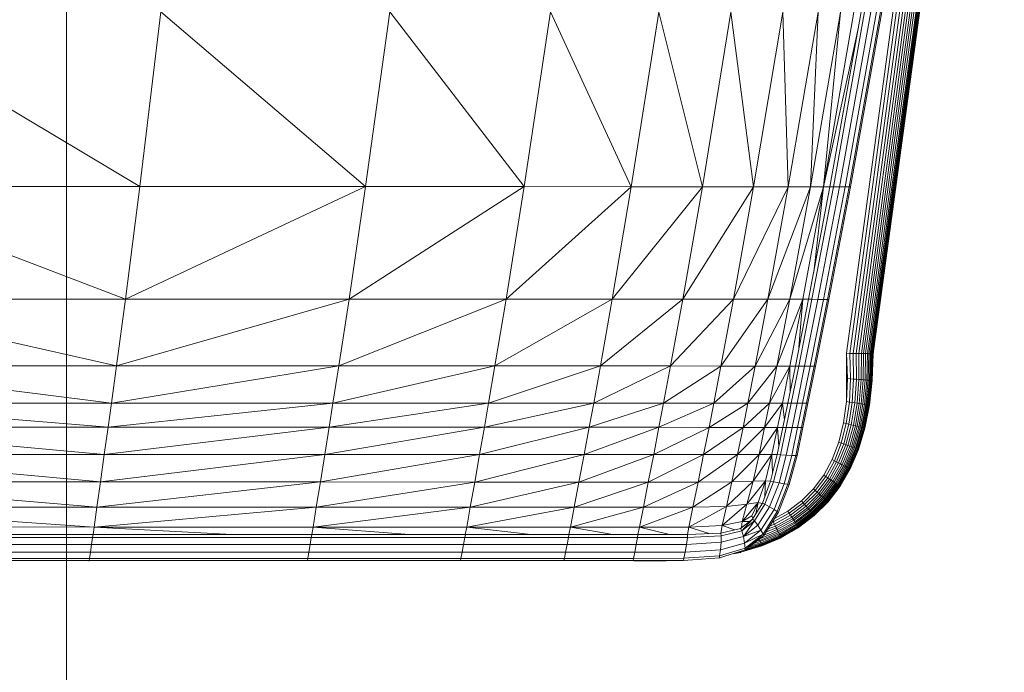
# Model space of a CAD drawing. Extents: x 180 to 9540, y 54 to 2910.
# Tile 69 of 82: x 8271 to 8342, y 917 to 964. Entities that reach past the tile are written whole.
import ezdxf
from ezdxf.xclip import XClip

# ---------------------------------------------------------------- set-up
doc = ezdxf.new("R2010")
doc.units = 0
doc.header["$MEASUREMENT"] = 0
doc.header["$XCLIPFRAME"] = 0
doc.layers.add('320-W Umeblowanie U_floe', color=7, linetype='Continuous')
doc.layers.add('820-G Rysunki Obrazki', color=7, linetype='Continuous')

# ---------------------------------------------------------------- blocks, each defined once
blk = doc.blocks.new('Rysunek_2_2', base_point=(4248.051, 809.799))
at = {"layer": '320-W Umeblowanie U_floe', "color": 150, "linetype": 'Continuous', "lineweight": 13, "ltscale": 0.5}
for p, q in [((8340.175, 1009.765), (8330.68, 939.832)), ((8340.425, 1009.77), (8330.929, 939.828)), ((8340.657, 1009.774), (8331.161, 939.824)), ((8340.872, 1009.777), (8331.376, 939.82)), ((8341.07, 1009.781), (8331.574, 939.817)), ((8341.25, 1009.784), (8331.754, 939.813)), ((8341.413, 1009.787), (8331.917, 939.811)), ((8341.56, 1009.789), (8332.064, 939.808)), ((8341.688, 1009.791), (8332.193, 939.806)), ((8341.895, 1009.795), (8332.304, 939.804)), ((8341.972, 1009.796), (8332.399, 939.802)), ((8342.032, 1009.797), (8332.476, 939.801)), ((8342.075, 1009.798), (8332.536, 939.8)), ((8342.075, 1009.798), (8332.579, 939.799)), ((8342.101, 1009.799), (8332.605, 939.799)), ((8342.11, 1009.799), (8332.614, 939.799)), ((8330.668, 936.326), (8330.68, 939.832)), ((8330.741, 937.997), (8330.68, 939.832)), ((8330.68, 939.832), (8330.929, 939.828)), ((8330.974, 937.98), (8330.929, 939.828)), ((8330.929, 939.828), (8331.161, 939.824)), ((8331.19, 937.964), (8331.161, 939.824)), ((8331.161, 939.824), (8331.376, 939.82)), ((8331.391, 937.949), (8331.376, 939.82)), ((8331.376, 939.82), (8331.574, 939.817)), ((8331.576, 937.936), (8331.574, 939.817)), ((8331.574, 939.817), (8331.754, 939.813)), ((8331.754, 939.813), (8331.744, 937.924)), ((8331.754, 939.813), (8331.917, 939.811)), ((8331.917, 939.811), (8331.897, 937.913)), ((8331.917, 939.811), (8332.064, 939.808)), ((8332.064, 939.808), (8332.033, 937.903)), ((8332.064, 939.808), (8332.193, 939.806)), ((8332.193, 939.806), (8332.154, 937.894)), ((8332.193, 939.806), (8332.304, 939.804)), ((8332.304, 939.804), (8332.258, 937.886)), ((8332.304, 939.804), (8332.399, 939.802)), ((8332.399, 939.802), (8332.346, 937.88)), ((8332.399, 939.802), (8332.476, 939.801)), ((8332.476, 939.801), (8332.419, 937.875)), ((8332.536, 939.8), (8332.475, 937.871)), ((8332.476, 939.801), (8332.536, 939.8)), ((8332.579, 939.799), (8332.515, 937.868)), ((8332.536, 939.8), (8332.579, 939.799)), ((8332.605, 939.799), (8332.539, 937.866)), ((8332.614, 939.799), (8332.547, 937.865)), ((8332.579, 939.799), (8332.605, 939.799)), ((8332.605, 939.799), (8332.614, 939.799)), ((8330.741, 937.997), (8330.668, 936.326)), ((8330.974, 937.98), (8330.741, 937.997)), ((8330.974, 937.98), (8330.884, 936.293)), ((8331.19, 937.964), (8330.974, 937.98)), ((8331.19, 937.964), (8331.086, 936.261)), ((8331.391, 937.949), (8331.19, 937.964)), ((8331.391, 937.949), (8331.272, 936.232)), ((8331.576, 937.936), (8331.391, 937.949)), ((8331.576, 937.936), (8331.444, 936.206)), ((8331.744, 937.924), (8331.576, 937.936)), ((8331.744, 937.924), (8331.601, 936.181)), ((8331.897, 937.913), (8331.743, 936.159)), ((8331.744, 937.924), (8331.897, 937.913)), ((8332.033, 937.903), (8331.869, 936.14)), ((8331.897, 937.913), (8332.033, 937.903)), ((8332.154, 937.894), (8331.981, 936.122)), ((8332.033, 937.903), (8332.154, 937.894)), ((8332.258, 937.886), (8332.078, 936.107)), ((8332.154, 937.894), (8332.258, 937.886)), ((8332.346, 937.88), (8332.16, 936.094)), ((8332.419, 937.875), (8332.228, 936.084)), ((8332.258, 937.886), (8332.346, 937.88)), ((8332.475, 937.871), (8332.28, 936.076)), ((8332.515, 937.868), (8332.317, 936.07)), ((8332.547, 937.865), (8332.34, 936.066)), ((8332.346, 937.88), (8332.419, 937.875)), ((8332.547, 937.865), (8332.347, 936.065)), ((8332.419, 937.875), (8332.475, 937.871)), ((8332.475, 937.871), (8332.515, 937.868)), ((8332.515, 937.868), (8332.539, 937.866)), ((8332.539, 937.866), (8332.547, 937.865)), ((8330.668, 936.326), (8330.459, 934.79)), ((8330.884, 936.293), (8330.66, 934.739)), ((8330.668, 936.326), (8330.884, 936.293)), ((8331.086, 936.261), (8330.846, 934.692)), ((8330.884, 936.293), (8331.086, 936.261)), ((8331.272, 936.232), (8331.019, 934.649)), ((8331.086, 936.261), (8331.272, 936.232)), ((8331.444, 936.206), (8331.178, 934.609)), ((8331.272, 936.232), (8331.444, 936.206)), ((8331.601, 936.181), (8331.323, 934.572)), ((8331.444, 936.206), (8331.601, 936.181)), ((8331.743, 936.159), (8331.454, 934.539)), ((8331.869, 936.14), (8331.572, 934.51)), ((8331.601, 936.181), (8331.743, 936.159)), ((8331.981, 936.122), (8331.675, 934.484)), ((8331.743, 936.159), (8331.869, 936.14)), ((8332.078, 936.107), (8331.765, 934.461)), ((8332.16, 936.094), (8331.841, 934.442)), ((8331.869, 936.14), (8331.981, 936.122)), ((8332.228, 936.084), (8331.903, 934.426)), ((8332.28, 936.076), (8331.952, 934.414)), ((8331.981, 936.122), (8332.078, 936.107)), ((8332.317, 936.07), (8331.986, 934.406)), ((8332.347, 936.065), (8332.007, 934.4)), ((8332.347, 936.065), (8332.014, 934.399)), ((8332.078, 936.107), (8332.16, 936.094)), ((8332.16, 936.094), (8332.228, 936.084)), ((8332.228, 936.084), (8332.28, 936.076)), ((8332.28, 936.076), (8332.317, 936.07)), ((8332.317, 936.07), (8332.34, 936.066)), ((8332.34, 936.066), (8332.347, 936.065)), ((8330.459, 934.79), (8330.116, 933.388)), ((8330.66, 934.739), (8330.301, 933.32)), ((8330.459, 934.79), (8330.66, 934.739)), ((8330.846, 934.692), (8330.473, 933.258)), ((8331.019, 934.649), (8330.631, 933.2)), ((8330.66, 934.739), (8330.846, 934.692)), ((8331.178, 934.609), (8330.778, 933.146)), ((8330.846, 934.692), (8331.019, 934.649)), ((8331.323, 934.572), (8330.911, 933.098)), ((8331.019, 934.649), (8331.178, 934.609)), ((8331.454, 934.539), (8331.032, 933.053)), ((8331.572, 934.51), (8331.14, 933.014)), ((8331.178, 934.609), (8331.323, 934.572)), ((8331.675, 934.484), (8331.236, 932.979)), ((8331.765, 934.461), (8331.318, 932.949)), ((8331.323, 934.572), (8331.454, 934.539)), ((8331.841, 934.442), (8331.388, 932.923)), ((8331.903, 934.426), (8331.445, 932.902)), ((8331.454, 934.539), (8331.572, 934.51)), ((8331.952, 934.414), (8331.49, 932.886)), ((8331.986, 934.406), (8331.522, 932.875)), ((8332.007, 934.4), (8331.541, 932.868)), ((8332.014, 934.399), (8331.547, 932.865)), ((8331.572, 934.51), (8331.675, 934.484)), ((8331.675, 934.484), (8331.765, 934.461)), ((8331.765, 934.461), (8331.841, 934.442)), ((8331.841, 934.442), (8331.903, 934.426)), ((8331.903, 934.426), (8331.952, 934.414)), ((8331.952, 934.414), (8331.986, 934.406)), ((8331.986, 934.406), (8332.007, 934.4)), ((8330.116, 933.388), (8329.639, 932.121)), ((8330.301, 933.32), (8329.807, 932.037)), ((8330.473, 933.258), (8329.964, 931.958)), ((8330.631, 933.2), (8330.11, 931.885)), ((8330.116, 933.388), (8330.301, 933.32)), ((8330.778, 933.146), (8330.244, 931.818)), ((8330.301, 933.32), (8330.473, 933.258)), ((8330.911, 933.098), (8330.366, 931.757)), ((8330.473, 933.258), (8330.631, 933.2)), ((8331.032, 933.053), (8330.476, 931.702)), ((8331.14, 933.014), (8330.575, 931.652)), ((8330.631, 933.2), (8330.778, 933.146)), ((8331.236, 932.979), (8330.662, 931.608)), ((8330.778, 933.146), (8330.911, 933.098)), ((8330.911, 933.098), (8331.032, 933.053)), ((8331.032, 933.053), (8331.14, 933.014)), ((8331.14, 933.014), (8331.236, 932.979)), ((8331.236, 932.979), (8331.318, 932.949)), ((8331.318, 932.949), (8330.738, 931.57)), ((8331.388, 932.923), (8330.802, 931.538)), ((8331.445, 932.902), (8330.854, 931.512)), ((8331.49, 932.886), (8330.895, 931.492)), ((8331.522, 932.875), (8330.924, 931.477)), ((8331.541, 932.868), (8330.941, 931.468)), ((8331.547, 932.865), (8330.947, 931.465)), ((8331.318, 932.949), (8331.388, 932.923)), ((8331.388, 932.923), (8331.445, 932.902)), ((8331.445, 932.902), (8331.49, 932.886)), ((8331.49, 932.886), (8331.522, 932.875)), ((8331.522, 932.875), (8331.541, 932.868)), ((8329.639, 932.121), (8329.027, 930.991)), ((8329.807, 932.037), (8329.18, 930.889)), ((8329.964, 931.958), (8329.323, 930.794)), ((8330.11, 931.885), (8329.454, 930.706)), ((8330.244, 931.818), (8329.576, 930.625)), ((8329.639, 932.121), (8329.807, 932.037)), ((8330.366, 931.757), (8329.686, 930.551)), ((8330.476, 931.702), (8329.787, 930.484)), ((8329.807, 932.037), (8329.964, 931.958)), ((8330.575, 931.652), (8329.876, 930.424)), ((8330.662, 931.608), (8329.955, 930.371)), ((8329.964, 931.958), (8330.11, 931.885)), ((8330.738, 931.57), (8330.024, 930.325)), ((8330.802, 931.538), (8330.082, 930.287)), ((8330.11, 931.885), (8330.244, 931.818)), ((8330.244, 931.818), (8330.366, 931.757)), ((8330.366, 931.757), (8330.476, 931.702)), ((8330.476, 931.702), (8330.575, 931.652)), ((8330.575, 931.652), (8330.662, 931.608)), ((8330.662, 931.608), (8330.738, 931.57)), ((8330.738, 931.57), (8330.802, 931.538)), ((8330.802, 931.538), (8330.854, 931.512)), ((8329.027, 930.991), (8328.283, 929.997)), ((8329.18, 930.889), (8328.42, 929.877)), ((8329.027, 930.991), (8329.18, 930.889)), ((8329.18, 930.889), (8329.323, 930.794)), ((8330.854, 931.512), (8330.129, 930.255)), ((8330.895, 931.492), (8330.166, 930.23)), ((8330.924, 931.477), (8330.193, 930.213)), ((8330.941, 931.468), (8330.209, 930.202)), ((8330.209, 930.202), (8330.947, 931.465)), ((8330.854, 931.512), (8330.895, 931.492)), ((8330.895, 931.492), (8330.924, 931.477)), ((8330.924, 931.477), (8330.941, 931.468)), ((8329.323, 930.794), (8328.548, 929.765)), ((8329.454, 930.706), (8328.666, 929.662)), ((8329.576, 930.625), (8328.775, 929.566)), ((8329.686, 930.551), (8328.874, 929.479)), ((8329.787, 930.484), (8328.964, 929.401)), ((8329.876, 930.424), (8329.044, 929.33)), ((8329.955, 930.371), (8329.115, 929.268)), ((8330.024, 930.325), (8329.177, 929.214)), ((8330.082, 930.287), (8329.229, 929.169)), ((8330.129, 930.255), (8329.271, 929.132)), ((8330.166, 930.23), (8329.305, 929.103)), ((8329.323, 930.794), (8329.454, 930.706)), ((8330.193, 930.213), (8329.328, 929.082)), ((8330.209, 930.202), (8329.342, 929.069)), ((8329.342, 929.069), (8330.214, 930.199)), ((8329.454, 930.706), (8329.576, 930.625)), ((8329.576, 930.625), (8329.686, 930.551)), ((8329.686, 930.551), (8329.787, 930.484)), ((8329.787, 930.484), (8329.876, 930.424)), ((8329.876, 930.424), (8329.955, 930.371)), ((8329.955, 930.371), (8330.024, 930.325)), ((8330.024, 930.325), (8330.082, 930.287)), ((8330.082, 930.287), (8330.129, 930.255)), ((8330.129, 930.255), (8330.166, 930.23)), ((8330.166, 930.23), (8330.193, 930.213)), ((8330.193, 930.213), (8330.209, 930.202)), ((8328.283, 929.997), (8327.416, 929.129)), ((8328.42, 929.877), (8327.536, 928.992)), ((8328.548, 929.765), (8327.647, 928.865)), ((8328.666, 929.662), (8327.751, 928.746)), ((8328.775, 929.566), (8327.846, 928.638)), ((8328.874, 929.479), (8327.933, 928.538)), ((8328.964, 929.401), (8328.012, 928.448)), ((8328.283, 929.997), (8328.42, 929.877)), ((8328.42, 929.877), (8328.548, 929.765)), ((8328.548, 929.765), (8328.666, 929.662)), ((8328.666, 929.662), (8328.775, 929.566)), ((8328.775, 929.566), (8328.874, 929.479)), ((8328.874, 929.479), (8328.964, 929.401)), ((8328.964, 929.401), (8329.044, 929.33)), ((8327.416, 929.129), (8326.421, 928.385)), ((8327.536, 928.992), (8326.524, 928.232)), ((8327.647, 928.865), (8326.619, 928.09)), ((8327.751, 928.746), (8326.707, 927.958)), ((8327.416, 929.129), (8327.536, 928.992)), ((8327.536, 928.992), (8327.647, 928.865)), ((8327.647, 928.865), (8327.751, 928.746)), ((8327.751, 928.746), (8327.846, 928.638)), ((8329.044, 929.33), (8328.082, 928.368)), ((8329.115, 929.268), (8328.144, 928.297)), ((8329.177, 929.214), (8328.198, 928.236)), ((8329.229, 929.169), (8328.244, 928.184)), ((8329.271, 929.132), (8328.281, 928.141)), ((8329.305, 929.103), (8328.31, 928.108)), ((8329.328, 929.082), (8328.331, 928.084)), ((8329.342, 929.069), (8328.343, 928.07)), ((8328.343, 928.07), (8329.347, 929.065)), ((8329.044, 929.33), (8329.115, 929.268)), ((8329.115, 929.268), (8329.177, 929.214)), ((8329.177, 929.214), (8329.229, 929.169)), ((8329.229, 929.169), (8329.271, 929.132)), ((8329.271, 929.132), (8329.305, 929.103)), ((8329.305, 929.103), (8329.328, 929.082)), ((8329.328, 929.082), (8329.342, 929.069)), ((8326.524, 928.232), (8325.376, 927.605)), ((8326.619, 928.09), (8325.454, 927.448)), ((8326.421, 928.385), (8325.499, 927.886)), ((8326.421, 928.385), (8326.524, 928.232)), ((8326.524, 928.232), (8326.619, 928.09)), ((8326.619, 928.09), (8326.707, 927.958)), ((8327.846, 928.638), (8326.788, 927.837)), ((8327.933, 928.538), (8326.862, 927.726)), ((8328.012, 928.448), (8326.929, 927.626)), ((8328.082, 928.368), (8326.988, 927.536)), ((8328.144, 928.297), (8327.041, 927.457)), ((8328.198, 928.236), (8327.087, 927.388)), ((8328.244, 928.184), (8327.126, 927.33)), ((8328.281, 928.141), (8327.157, 927.283)), ((8328.31, 928.108), (8327.182, 927.246)), ((8328.331, 928.084), (8327.2, 927.22)), ((8328.343, 928.07), (8327.21, 927.204)), ((8327.21, 927.204), (8328.347, 928.065)), ((8327.846, 928.638), (8327.933, 928.538)), ((8327.933, 928.538), (8328.012, 928.448)), ((8328.012, 928.448), (8328.082, 928.368)), ((8328.082, 928.368), (8328.144, 928.297)), ((8328.144, 928.297), (8328.198, 928.236)), ((8328.198, 928.236), (8328.244, 928.184)), ((8328.244, 928.184), (8328.281, 928.141)), ((8328.281, 928.141), (8328.31, 928.108)), ((8328.31, 928.108), (8328.331, 928.084)), ((8328.331, 928.084), (8328.343, 928.07)), ((8325.527, 927.303), (8325.011, 927.098)), ((8325.454, 927.448), (8325.155, 927.331)), ((8325.376, 927.605), (8325.309, 927.579)), ((8325.353, 927.65), (8325.376, 927.605)), ((8325.376, 927.605), (8325.454, 927.448)), ((8325.454, 927.448), (8325.527, 927.303)), ((8326.707, 927.958), (8325.527, 927.303)), ((8325.527, 927.303), (8325.594, 927.169)), ((8326.788, 927.837), (8325.594, 927.169)), ((8326.862, 927.726), (8325.656, 927.047)), ((8326.929, 927.626), (8325.711, 926.936)), ((8326.988, 927.536), (8325.761, 926.837)), ((8327.041, 927.457), (8325.804, 926.75)), ((8327.087, 927.388), (8325.842, 926.675)), ((8327.126, 927.33), (8325.874, 926.611)), ((8327.157, 927.283), (8325.9, 926.558)), ((8326.707, 927.958), (8326.788, 927.837)), ((8326.788, 927.837), (8326.862, 927.726)), ((8326.862, 927.726), (8326.929, 927.626)), ((8326.929, 927.626), (8326.988, 927.536)), ((8326.988, 927.536), (8327.041, 927.457)), ((8327.041, 927.457), (8327.087, 927.388)), ((8327.087, 927.388), (8327.126, 927.33)), ((8327.126, 927.33), (8327.157, 927.283)), ((8327.157, 927.283), (8327.182, 927.246)), ((8325.761, 926.837), (8324.398, 926.272)), ((8325.804, 926.75), (8324.433, 926.177)), ((8325.711, 926.936), (8324.451, 926.418)), ((8325.842, 926.675), (8324.464, 926.094)), ((8325.874, 926.611), (8324.489, 926.024)), ((8325.9, 926.558), (8324.51, 925.967)), ((8325.656, 927.047), (8324.751, 926.679)), ((8325.594, 927.169), (8324.876, 926.88)), ((8325.594, 927.169), (8325.656, 927.047)), ((8325.656, 927.047), (8325.711, 926.936)), ((8325.711, 926.936), (8325.761, 926.837)), ((8325.761, 926.837), (8325.804, 926.75)), ((8325.804, 926.75), (8325.842, 926.675)), ((8325.842, 926.675), (8325.874, 926.611)), ((8325.874, 926.611), (8325.9, 926.558)), ((8325.9, 926.558), (8325.921, 926.518)), ((8327.182, 927.246), (8325.921, 926.518)), ((8327.2, 927.22), (8325.935, 926.489)), ((8327.21, 927.204), (8325.944, 926.471)), ((8325.944, 926.471), (8327.214, 927.199)), ((8327.182, 927.246), (8327.2, 927.22)), ((8327.2, 927.22), (8327.21, 927.204)), ((8324.538, 925.891), (8323.007, 925.426)), ((8324.545, 925.872), (8323.012, 925.406)), ((8323.012, 925.406), (8324.547, 925.865)), ((8324.526, 925.923), (8323.386, 925.578)), ((8324.51, 925.967), (8323.491, 925.661)), ((8324.489, 926.024), (8323.625, 925.767)), ((8324.464, 926.094), (8323.787, 925.894)), ((8324.433, 926.177), (8323.975, 926.043)), ((8324.398, 926.272), (8324.19, 926.212)), ((8324.369, 926.353), (8324.398, 926.272)), ((8324.398, 926.272), (8324.433, 926.177)), ((8324.433, 926.177), (8324.464, 926.094)), ((8324.464, 926.094), (8324.489, 926.024)), ((8324.489, 926.024), (8324.51, 925.967)), ((8324.51, 925.967), (8324.526, 925.923)), ((8325.921, 926.518), (8324.526, 925.923)), ((8324.526, 925.923), (8324.538, 925.891)), ((8325.935, 926.489), (8324.538, 925.891)), ((8324.538, 925.891), (8324.545, 925.872)), ((8325.944, 926.471), (8324.545, 925.872)), ((8324.545, 925.872), (8325.947, 926.465)), ((8325.921, 926.518), (8325.935, 926.489)), ((8325.935, 926.489), (8325.944, 926.471)), ((8323.012, 925.406), (8322.464, 925.296)), ((8322.464, 925.296), (8323.014, 925.399)), ((8323.007, 925.426), (8322.677, 925.361)), ((8322.999, 925.458), (8323.007, 925.426)), ((8323.007, 925.426), (8323.012, 925.406)), ((8315.269, 924.799), (8317.614, 924.799)), ((8317.614, 924.807), (8317.412, 924.807)), ((8317.63, 924.808), (8317.614, 924.807)), ((8317.614, 924.807), (8317.899, 924.808)), ((8317.614, 924.799), (8317.614, 924.807))]:
    blk.add_line(p, q, dxfattribs=at)
at = {"layer": '320-W Umeblowanie U_floe', "color": 150, "linetype": 'Continuous', "lineweight": 0, "ltscale": 0.5}
for p, q in [((8279.475, 951.917), (8258.344, 964.577)), ((8281.009, 964.575), (8279.475, 951.917)), ((8281.009, 964.575), (8295.832, 951.913)), ((8295.832, 951.913), (8297.586, 964.573)), ((8307.321, 951.91), (8297.586, 964.573)), ((8309.226, 964.571), (8307.321, 951.91)), ((8309.226, 964.571), (8315.075, 951.908)), ((8317.082, 964.57), (8315.075, 951.908)), ((8320.236, 951.906), (8317.082, 964.57)), ((8322.31, 964.569), (8320.236, 951.906)), ((8322.31, 964.569), (8323.941, 951.905)), ((8323.941, 951.905), (8326.065, 964.568)), ((8326.459, 951.905), (8326.065, 964.568)), ((8328.618, 964.568), (8326.459, 951.905)), ((8328.618, 964.568), (8328.06, 951.904)), ((8330.241, 964.567), (8328.06, 951.904)), ((8329.011, 951.904), (8330.241, 964.567)), ((8329.011, 951.904), (8331.206, 964.567)), ((8331.741, 964.571), (8329.481, 951.902)), ((8331.991, 964.571), (8329.728, 951.902)), ((8332.435, 964.571), (8330.167, 951.902)), ((8330.574, 951.902), (8332.848, 964.571)), ((8330.867, 951.901), (8333.145, 964.571)), ((8330.967, 951.901), (8333.247, 964.571)), ((8329.011, 951.904), (8331.543, 963.461)), ((8257.115, 951.921), (8279.475, 951.917)), ((8278.437, 943.761), (8257.115, 951.921)), ((8279.475, 951.917), (8278.437, 943.761)), ((8295.832, 951.913), (8278.437, 943.761)), ((8295.832, 951.913), (8279.475, 951.917)), ((8295.832, 951.913), (8294.643, 943.756)), ((8307.321, 951.91), (8294.643, 943.756)), ((8307.321, 951.91), (8295.832, 951.913)), ((8307.321, 951.91), (8306.026, 943.753)), ((8315.075, 951.908), (8306.026, 943.753)), ((8315.075, 951.908), (8307.321, 951.91)), ((8315.075, 951.908), (8313.709, 943.75)), ((8320.236, 951.906), (8313.709, 943.75)), ((8320.236, 951.906), (8315.075, 951.908)), ((8320.236, 951.906), (8318.822, 943.749)), ((8323.941, 951.905), (8318.822, 943.749)), ((8323.941, 951.905), (8320.236, 951.906)), ((8326.459, 951.905), (8322.493, 943.747)), ((8323.941, 951.905), (8322.493, 943.747)), ((8326.459, 951.905), (8323.941, 951.905)), ((8326.459, 951.905), (8324.987, 943.746)), ((8328.06, 951.904), (8324.987, 943.746)), ((8328.06, 951.904), (8326.459, 951.905)), ((8329.011, 951.904), (8326.572, 943.746)), ((8328.06, 951.904), (8326.572, 943.746)), ((8327.514, 943.746), (8329.011, 951.904)), ((8329.481, 951.902), (8327.928, 943.743)), ((8329.011, 951.904), (8328.06, 951.904)), ((8329.728, 951.902), (8328.172, 943.743)), ((8328.304, 945.715), (8329.011, 951.904)), ((8330.167, 951.902), (8328.607, 943.742)), ((8330.574, 951.902), (8329.01, 943.742)), ((8329.481, 951.904), (8329.011, 951.904)), ((8329.3, 943.742), (8330.867, 951.901)), ((8329.399, 943.742), (8330.967, 951.901)), ((8329.728, 951.902), (8329.481, 951.902)), ((8329.728, 951.902), (8330.167, 951.902)), ((8330.167, 951.902), (8330.574, 951.902)), ((8330.574, 951.902), (8330.867, 951.901)), ((8330.867, 951.901), (8330.967, 951.901)), ((8330.97, 951.901), (8330.97, 951.901)), ((8277.787, 938.923), (8256.284, 943.766)), ((8278.437, 943.761), (8256.284, 943.766)), ((8278.437, 943.761), (8277.787, 938.923)), ((8277.787, 938.923), (8294.643, 943.756)), ((8278.437, 943.761), (8294.643, 943.756)), ((8293.897, 938.919), (8294.643, 943.756)), ((8293.897, 938.919), (8306.026, 943.753)), ((8294.643, 943.756), (8306.026, 943.753)), ((8306.026, 943.753), (8305.213, 938.916)), ((8305.213, 938.916), (8313.709, 943.75)), ((8306.026, 943.753), (8313.709, 943.75)), ((8312.85, 938.913), (8313.709, 943.75)), ((8312.85, 938.913), (8318.822, 943.749)), ((8313.709, 943.75), (8318.822, 943.749)), ((8318.822, 943.749), (8317.932, 938.911)), ((8317.932, 938.911), (8322.493, 943.747)), ((8318.822, 943.749), (8322.493, 943.747)), ((8321.581, 938.91), (8322.493, 943.747)), ((8321.581, 938.91), (8324.987, 943.746)), ((8322.493, 943.747), (8324.987, 943.746)), ((8324.987, 943.746), (8324.06, 938.909)), ((8324.06, 938.909), (8326.572, 943.746)), ((8324.987, 943.746), (8326.572, 943.746)), ((8325.634, 938.909), (8326.572, 943.746)), ((8325.634, 938.909), (8327.514, 943.746)), ((8326.569, 938.908), (8327.514, 943.746)), ((8326.572, 943.746), (8327.514, 943.746)), ((8327.928, 943.743), (8326.972, 938.907)), ((8328.172, 943.743), (8327.215, 938.907)), ((8327.514, 943.746), (8327.236, 940.245)), ((8327.514, 943.746), (8327.928, 943.745)), ((8328.607, 943.742), (8327.647, 938.906)), ((8328.172, 943.743), (8327.928, 943.743)), ((8329.01, 943.742), (8328.047, 938.906)), ((8328.607, 943.742), (8328.172, 943.743)), ((8328.335, 938.906), (8329.3, 943.742)), ((8328.433, 938.906), (8329.399, 943.742)), ((8328.607, 943.742), (8329.01, 943.742)), ((8329.3, 943.742), (8329.01, 943.742)), ((8329.3, 943.742), (8329.399, 943.742)), ((8329.399, 943.742), (8329.403, 943.742)), ((8277.422, 936.222), (8255.766, 938.928)), ((8277.787, 938.923), (8255.766, 938.928)), ((8277.787, 938.923), (8277.422, 936.222)), ((8293.897, 938.919), (8277.422, 936.222)), ((8293.897, 938.919), (8277.787, 938.923)), ((8293.897, 938.919), (8293.476, 936.218)), ((8305.213, 938.916), (8293.476, 936.218)), ((8305.213, 938.916), (8293.897, 938.919)), ((8304.753, 936.215), (8305.213, 938.916)), ((8312.85, 938.913), (8304.753, 936.215)), ((8312.85, 938.913), (8305.213, 938.916)), ((8312.85, 938.913), (8312.364, 936.212)), ((8317.932, 938.911), (8312.364, 936.212)), ((8317.932, 938.911), (8312.85, 938.913)), ((8317.932, 938.911), (8317.428, 936.211)), ((8321.581, 938.91), (8317.428, 936.211)), ((8321.581, 938.91), (8317.932, 938.911)), ((8321.581, 938.91), (8321.063, 936.209)), ((8324.06, 938.909), (8321.063, 936.209)), ((8324.06, 938.909), (8321.581, 938.91)), ((8323.533, 936.209), (8324.06, 938.909)), ((8325.634, 938.909), (8323.533, 936.209)), ((8325.634, 938.909), (8324.06, 938.909)), ((8325.634, 938.909), (8325.102, 936.208)), ((8326.569, 938.908), (8325.102, 936.208)), ((8326.569, 938.908), (8325.634, 938.909)), ((8326.033, 936.208), (8326.569, 938.908)), ((8326.972, 938.907), (8326.426, 936.207)), ((8326.569, 938.908), (8326.972, 938.908)), ((8326.569, 938.908), (8326.586, 936.997)), ((8327.215, 938.907), (8326.668, 936.207)), ((8327.215, 938.907), (8326.972, 938.907)), ((8327.647, 938.906), (8327.099, 936.207)), ((8327.215, 938.907), (8327.647, 938.906)), ((8328.047, 938.906), (8327.497, 936.207)), ((8327.647, 938.906), (8328.047, 938.906)), ((8327.784, 936.207), (8328.335, 938.906)), ((8327.882, 936.207), (8328.433, 938.906)), ((8328.047, 938.906), (8328.335, 938.906)), ((8328.433, 938.906), (8328.335, 938.906)), ((8277.181, 934.476), (8255.475, 936.227)), ((8277.422, 936.222), (8255.475, 936.227)), ((8277.422, 936.222), (8277.181, 934.476)), ((8277.181, 934.476), (8293.476, 936.218)), ((8293.476, 936.218), (8277.422, 936.222)), ((8293.199, 934.472), (8293.476, 936.218)), ((8293.199, 934.472), (8304.753, 936.215)), ((8304.753, 936.215), (8293.476, 936.218)), ((8304.449, 934.469), (8304.753, 936.215)), ((8304.449, 934.469), (8312.364, 936.212)), ((8312.364, 936.212), (8304.753, 936.215)), ((8312.042, 934.467), (8312.364, 936.212)), ((8312.042, 934.467), (8317.428, 936.211)), ((8317.428, 936.211), (8312.364, 936.212)), ((8317.428, 936.211), (8317.093, 934.465)), ((8317.093, 934.465), (8321.063, 936.209)), ((8321.063, 936.209), (8317.428, 936.211)), ((8320.719, 934.464), (8321.063, 936.209)), ((8320.719, 934.464), (8323.533, 936.209)), ((8323.533, 936.209), (8321.063, 936.209)), ((8323.183, 934.463), (8323.533, 936.209)), ((8323.183, 934.463), (8325.102, 936.208)), ((8325.102, 936.208), (8323.533, 936.209)), ((8324.747, 934.463), (8325.102, 936.208)), ((8324.747, 934.463), (8326.033, 936.208)), ((8326.033, 936.208), (8325.102, 936.208)), ((8325.677, 934.462), (8326.033, 936.208)), ((8326.033, 936.208), (8326.426, 936.208)), ((8326.033, 936.208), (8326.175, 934.98)), ((8326.426, 936.207), (8326.068, 934.46)), ((8326.668, 936.207), (8326.308, 934.454)), ((8326.668, 936.207), (8326.426, 936.207)), ((8327.099, 936.207), (8326.668, 936.207)), ((8327.099, 936.207), (8326.736, 934.449)), ((8327.099, 936.207), (8327.497, 936.207)), ((8327.497, 936.207), (8327.133, 934.447)), ((8327.42, 934.447), (8327.784, 936.207)), ((8327.784, 936.207), (8327.497, 936.207)), ((8327.518, 934.447), (8327.882, 936.207)), ((8327.784, 936.207), (8327.882, 936.207)), ((8276.909, 932.503), (8255.285, 934.48)), ((8277.181, 934.476), (8255.285, 934.48)), ((8277.181, 934.476), (8276.909, 932.503)), ((8293.199, 934.472), (8276.909, 932.503)), ((8277.181, 934.476), (8293.199, 934.472)), ((8293.199, 934.472), (8292.884, 932.5)), ((8304.449, 934.469), (8292.884, 932.5)), ((8293.199, 934.472), (8304.449, 934.469)), ((8304.449, 934.469), (8304.102, 932.497)), ((8312.042, 934.467), (8304.102, 932.497)), ((8304.449, 934.469), (8312.042, 934.467)), ((8312.042, 934.467), (8311.674, 932.495)), ((8317.093, 934.465), (8311.674, 932.495)), ((8312.042, 934.467), (8317.093, 934.465)), ((8317.093, 934.465), (8316.711, 932.494)), ((8320.719, 934.464), (8316.711, 932.494)), ((8317.093, 934.465), (8320.719, 934.464)), ((8320.719, 934.464), (8320.327, 932.493)), ((8323.183, 934.463), (8320.327, 932.493)), ((8320.719, 934.464), (8323.183, 934.463)), ((8324.747, 934.463), (8322.783, 932.492)), ((8323.183, 934.463), (8322.783, 932.492)), ((8323.183, 934.463), (8324.747, 934.463)), ((8324.747, 934.463), (8324.343, 932.492)), ((8325.677, 934.462), (8324.343, 932.492)), ((8324.747, 934.463), (8325.677, 934.462)), ((8325.27, 932.492), (8325.677, 934.462)), ((8326.068, 934.46), (8325.659, 932.484)), ((8326.069, 934.462), (8325.677, 934.462)), ((8325.677, 934.462), (8325.782, 933.075)), ((8326.308, 934.454), (8325.894, 932.461)), ((8326.068, 934.46), (8326.308, 934.454)), ((8326.736, 934.449), (8326.308, 934.454)), ((8326.736, 934.449), (8326.316, 932.439)), ((8327.133, 934.447), (8326.711, 932.433)), ((8327.133, 934.447), (8326.736, 934.449)), ((8326.997, 932.434), (8327.42, 934.447)), ((8327.095, 932.434), (8327.518, 934.447)), ((8327.42, 934.447), (8327.133, 934.447)), ((8327.518, 934.447), (8327.42, 934.447)), ((8327.52, 934.447), (8327.52, 934.447)), ((8327.521, 934.447), (8327.521, 934.447)), ((8327.521, 934.447), (8327.521, 934.447)), ((8276.632, 930.506), (8255.07, 932.507)), ((8276.909, 932.503), (8255.07, 932.507)), ((8276.909, 932.503), (8276.632, 930.506)), ((8276.632, 930.506), (8292.884, 932.5)), ((8276.909, 932.503), (8292.884, 932.5)), ((8292.562, 930.503), (8292.884, 932.5)), ((8292.562, 930.503), (8304.102, 932.497)), ((8292.884, 932.5), (8304.102, 932.497)), ((8304.102, 932.497), (8303.749, 930.501)), ((8303.749, 930.501), (8311.674, 932.495)), ((8304.102, 932.497), (8311.674, 932.495)), ((8311.299, 930.499), (8311.674, 932.495)), ((8311.299, 930.499), (8316.711, 932.494)), ((8311.674, 932.495), (8316.711, 932.494)), ((8316.711, 932.494), (8316.322, 930.498)), ((8316.322, 930.498), (8320.327, 932.493)), ((8316.711, 932.494), (8320.327, 932.493)), ((8319.926, 930.498), (8320.327, 932.493)), ((8319.926, 930.498), (8322.783, 932.492)), ((8320.327, 932.493), (8322.783, 932.492)), ((8322.783, 932.492), (8322.369, 930.511)), ((8322.369, 930.511), (8324.343, 932.492)), ((8322.783, 932.492), (8324.343, 932.492)), ((8323.907, 930.553), (8324.343, 932.492)), ((8323.907, 930.553), (8325.27, 932.492)), ((8324.343, 932.492), (8325.27, 932.492)), ((8324.807, 930.581), (8325.27, 932.492)), ((8325.659, 932.484), (8325.172, 930.561)), ((8325.27, 932.492), (8325.661, 932.492)), ((8325.27, 932.492), (8325.318, 931.136)), ((8325.894, 932.461), (8325.391, 930.512)), ((8325.894, 932.461), (8325.659, 932.484)), ((8326.316, 932.439), (8325.789, 930.438)), ((8326.316, 932.439), (8325.894, 932.461)), ((8326.711, 932.433), (8326.164, 930.381)), ((8326.316, 932.439), (8326.711, 932.433)), ((8326.438, 930.345), (8326.997, 932.434)), ((8326.531, 930.332), (8327.095, 932.434)), ((8326.997, 932.434), (8326.711, 932.433)), ((8326.997, 932.434), (8327.095, 932.434)), ((8327.097, 932.434), (8327.097, 932.434)), ((8327.097, 932.432), (8327.098, 932.433)), ((8327.098, 932.434), (8327.098, 932.434)), ((8327.098, 932.433), (8327.098, 932.433)), ((8327.098, 932.433), (8327.098, 932.433)), ((8276.377, 928.684), (8254.851, 930.509)), ((8276.632, 930.506), (8254.851, 930.509)), ((8276.632, 930.506), (8276.377, 928.684)), ((8292.562, 930.503), (8276.377, 928.684)), ((8292.562, 930.503), (8276.632, 930.506)), ((8292.562, 930.503), (8292.267, 928.682)), ((8303.749, 930.501), (8292.267, 928.682)), ((8303.749, 930.501), (8292.562, 930.503)), ((8303.425, 928.681), (8303.749, 930.501)), ((8311.299, 930.499), (8303.425, 928.681)), ((8311.299, 930.499), (8303.749, 930.501)), ((8311.299, 930.499), (8310.954, 928.68)), ((8316.322, 930.498), (8310.954, 928.68)), ((8316.322, 930.498), (8311.299, 930.499)), ((8319.926, 930.498), (8315.963, 928.679)), ((8316.322, 930.498), (8315.963, 928.679)), ((8319.926, 930.498), (8316.322, 930.498)), ((8322.369, 930.511), (8319.558, 928.679)), ((8319.926, 930.498), (8319.558, 928.679)), ((8322.369, 930.511), (8319.926, 930.498)), ((8323.907, 930.553), (8321.976, 928.734)), ((8321.976, 928.734), (8322.369, 930.511)), ((8323.907, 930.553), (8322.369, 930.511)), ((8323.455, 928.902), (8324.807, 930.581)), ((8323.907, 930.553), (8323.455, 928.902)), ((8324.807, 930.581), (8323.907, 930.553)), ((8324.283, 929.014), (8324.807, 930.581)), ((8325.172, 930.561), (8324.585, 928.976)), ((8324.807, 930.581), (8324.766, 929.464)), ((8325.391, 930.512), (8324.772, 928.89)), ((8324.807, 930.581), (8325.172, 930.561)), ((8325.789, 930.438), (8325.111, 928.704)), ((8325.391, 930.512), (8325.172, 930.561)), ((8325.391, 930.512), (8325.789, 930.438)), ((8326.164, 930.381), (8325.432, 928.509)), ((8325.666, 928.358), (8326.438, 930.345)), ((8325.747, 928.308), (8326.531, 930.332)), ((8325.789, 930.438), (8326.164, 930.381)), ((8326.164, 930.381), (8326.438, 930.345)), ((8326.531, 930.332), (8326.438, 930.345)), ((8326.533, 930.332), (8326.534, 930.332)), ((8326.534, 930.332), (8326.534, 930.332)), ((8326.534, 930.332), (8326.534, 930.332)), ((8326.534, 930.332), (8326.535, 930.332)), ((8326.534, 930.332), (8326.534, 930.332)), ((8326.535, 930.331), (8326.535, 930.33)), ((8326.536, 930.33), (8326.535, 930.331)), ((8326.535, 930.33), (8326.536, 930.33)), ((8326.536, 930.329), (8326.536, 930.329)), ((8276.174, 927.24), (8254.651, 928.686)), ((8276.377, 928.684), (8254.651, 928.686)), ((8276.377, 928.684), (8276.174, 927.24)), ((8276.174, 927.24), (8292.267, 928.682)), ((8292.267, 928.682), (8276.377, 928.684)), ((8292.031, 927.239), (8292.267, 928.682)), ((8292.031, 927.239), (8303.425, 928.681)), ((8303.425, 928.681), (8292.267, 928.682)), ((8303.165, 927.238), (8303.425, 928.681)), ((8303.165, 927.238), (8310.954, 928.68)), ((8310.954, 928.68), (8303.425, 928.681)), ((8310.679, 927.237), (8310.954, 928.68)), ((8315.963, 928.679), (8310.954, 928.68)), ((8319.264, 927.236), (8321.976, 928.734)), ((8321.976, 928.734), (8319.558, 928.679)), ((8321.668, 927.338), (8323.455, 928.902)), ((8321.668, 927.338), (8321.976, 928.734)), ((8323.455, 928.902), (8321.976, 928.734)), ((8323.12, 927.644), (8324.283, 929.014)), ((8323.12, 927.644), (8323.455, 928.902)), ((8324.283, 929.014), (8323.455, 928.902)), ((8323.817, 928.058), (8324.283, 929.014)), ((8324.585, 928.976), (8323.871, 927.805)), ((8324.772, 928.89), (8324.012, 927.678)), ((8324.283, 929.014), (8324.111, 928.198)), ((8325.111, 928.704), (8324.257, 927.365)), ((8324.283, 929.014), (8324.566, 928.945)), ((8324.772, 928.89), (8324.585, 928.976)), ((8325.111, 928.704), (8324.772, 928.89)), ((8325.111, 928.704), (8325.432, 928.509)), ((8310.679, 927.237), (8315.963, 928.679)), ((8315.963, 928.679), (8315.677, 927.237)), ((8315.677, 927.237), (8319.558, 928.679)), ((8319.558, 928.679), (8315.963, 928.679)), ((8319.264, 927.236), (8319.558, 928.679)), ((8323.12, 927.644), (8323.817, 928.058)), ((8323.903, 927.857), (8323.817, 928.058)), ((8325.432, 928.509), (8324.481, 927.01)), ((8324.642, 926.726), (8325.666, 928.358)), ((8324.699, 926.632), (8325.747, 928.308)), ((8325.666, 928.358), (8325.432, 928.509)), ((8325.666, 928.358), (8325.747, 928.308)), ((8325.751, 928.308), (8325.751, 928.308)), ((8325.753, 928.308), (8325.753, 928.308)), ((8325.758, 928.308), (8325.756, 928.308)), ((8325.756, 928.308), (8325.759, 928.307)), ((8325.758, 928.307), (8325.758, 928.308)), ((8325.76, 928.307), (8325.76, 928.307)), ((8319.264, 927.236), (8321.668, 927.338)), ((8321.567, 926.797), (8321.668, 927.338)), ((8321.668, 927.338), (8323.12, 927.644)), ((8321.668, 927.338), (8322.591, 927.03)), ((8323.001, 927.124), (8323.871, 927.805)), ((8323.065, 927.174), (8323.12, 927.644)), ((8323.089, 926.959), (8323.871, 927.805)), ((8324.012, 927.678), (8323.089, 926.959)), ((8323.666, 927.644), (8323.12, 927.644)), ((8323.205, 926.548), (8324.012, 927.678)), ((8323.205, 926.548), (8324.257, 927.365)), ((8324.012, 927.678), (8323.871, 927.805)), ((8324.012, 927.678), (8324.257, 927.365)), ((8324.481, 927.01), (8324.257, 927.365)), ((8276.095, 926.689), (8254.428, 926.69)), ((8254.491, 927.242), (8276.174, 927.24)), ((8276.067, 926.479), (8276.095, 926.689)), ((8276.174, 927.24), (8276.095, 926.689)), ((8291.941, 926.688), (8276.095, 926.689)), ((8276.174, 927.24), (8292.031, 927.239)), ((8276.174, 927.24), (8286.174, 926.688)), ((8291.908, 926.478), (8291.941, 926.688)), ((8291.94, 926.688), (8292.031, 927.239)), ((8303.066, 926.687), (8291.941, 926.688)), ((8292.031, 927.239), (8303.165, 927.238)), ((8299.017, 926.687), (8292.031, 927.239)), ((8303.029, 926.477), (8303.066, 926.687)), ((8303.165, 927.238), (8303.065, 926.687)), ((8310.574, 926.686), (8303.066, 926.687)), ((8303.165, 927.238), (8310.679, 927.237)), ((8303.165, 927.238), (8307.842, 926.687)), ((8310.534, 926.477), (8310.574, 926.686)), ((8310.679, 927.237), (8310.573, 926.686)), ((8315.571, 926.686), (8310.574, 926.686)), ((8310.679, 927.237), (8315.677, 927.237)), ((8313.749, 926.686), (8310.679, 927.237)), ((8315.538, 926.478), (8315.571, 926.686)), ((8315.677, 927.237), (8315.568, 926.686)), ((8319.164, 926.687), (8315.571, 926.686)), ((8315.677, 927.237), (8319.264, 927.236)), ((8315.677, 927.237), (8317.844, 926.687)), ((8319.152, 926.687), (8319.264, 927.236)), ((8319.158, 926.481), (8319.164, 926.687)), ((8321.604, 926.603), (8319.158, 926.481)), ((8321.568, 926.797), (8319.164, 926.687)), ((8320.722, 926.758), (8319.264, 927.236)), ((8323.001, 927.124), (8321.568, 926.797)), ((8321.604, 926.603), (8321.568, 926.797)), ((8321.604, 926.603), (8321.6, 926.129)), ((8323.205, 926.548), (8321.6, 926.129)), ((8323.089, 926.959), (8321.604, 926.603)), ((8323.089, 926.959), (8323.001, 927.124)), ((8323.205, 926.548), (8323.089, 926.959)), ((8324.481, 927.01), (8323.205, 926.548)), ((8323.282, 926.078), (8323.205, 926.548)), ((8323.282, 926.078), (8324.481, 927.01)), ((8324.642, 926.726), (8323.282, 926.078)), ((8323.326, 925.702), (8324.642, 926.726)), ((8324.699, 926.632), (8323.326, 925.702)), ((8323.343, 925.575), (8324.699, 926.632)), ((8324.642, 926.726), (8324.481, 927.01)), ((8324.699, 926.632), (8324.642, 926.726)), ((8324.699, 926.628), (8324.704, 926.631)), ((8324.704, 926.631), (8324.699, 926.628)), ((8324.704, 926.631), (8324.704, 926.632)), ((8324.706, 926.631), (8324.704, 926.63)), ((8324.708, 926.632), (8324.706, 926.631)), ((8324.706, 926.631), (8324.706, 926.631)), ((8324.706, 926.631), (8324.706, 926.631)), ((8324.706, 926.631), (8324.706, 926.631)), ((8324.706, 926.631), (8324.706, 926.631)), ((8324.708, 926.63), (8324.71, 926.632)), ((8324.71, 926.632), (8324.708, 926.63)), ((8324.708, 926.63), (8324.708, 926.632)), ((8324.714, 926.632), (8324.71, 926.629)), ((8324.714, 926.629), (8324.718, 926.632)), ((8324.718, 926.632), (8324.714, 926.629)), ((8324.714, 926.629), (8324.714, 926.632)), ((8324.721, 926.633), (8324.718, 926.63)), ((8324.721, 926.632), (8324.723, 926.633)), ((8324.723, 926.633), (8324.721, 926.632)), ((8324.721, 926.632), (8324.721, 926.633)), ((8275.996, 925.976), (8254.35, 925.976)), ((8276.067, 926.479), (8254.406, 926.48)), ((8275.996, 925.976), (8275.915, 925.41)), ((8276.067, 926.479), (8275.996, 925.976)), ((8291.825, 925.975), (8275.996, 925.976)), ((8291.908, 926.478), (8276.067, 926.479)), ((8291.825, 925.975), (8291.73, 925.409)), ((8291.825, 925.975), (8291.908, 926.478)), ((8302.938, 925.974), (8291.825, 925.975)), ((8303.029, 926.477), (8291.908, 926.478)), ((8302.938, 925.974), (8302.834, 925.409)), ((8303.029, 926.477), (8302.938, 925.974)), ((8310.437, 925.974), (8302.938, 925.974)), ((8310.534, 926.477), (8303.029, 926.477)), ((8310.328, 925.409), (8310.437, 925.974)), ((8310.437, 925.974), (8310.534, 926.477)), ((8315.447, 925.976), (8310.437, 925.974)), ((8315.538, 926.478), (8310.534, 926.477)), ((8315.447, 925.976), (8315.337, 925.411)), ((8315.538, 926.478), (8315.447, 925.976)), ((8319.091, 925.983), (8315.447, 925.976)), ((8319.158, 926.481), (8315.538, 926.478)), ((8319.091, 925.983), (8318.987, 925.419)), ((8319.091, 925.983), (8319.158, 926.481)), ((8321.6, 926.129), (8319.091, 925.983)), ((8321.6, 926.129), (8321.546, 925.589)), ((8321.546, 925.589), (8323.282, 926.078)), ((8323.326, 925.702), (8323.282, 926.078)), ((8275.915, 925.41), (8254.286, 925.41)), ((8275.915, 925.41), (8275.847, 924.96)), ((8275.915, 925.41), (8291.73, 925.409)), ((8291.73, 925.409), (8291.653, 924.96)), ((8302.834, 925.409), (8291.73, 925.409)), ((8302.834, 925.409), (8302.751, 924.96)), ((8302.834, 925.409), (8310.328, 925.409)), ((8310.24, 924.96), (8310.328, 925.409)), ((8315.337, 925.411), (8310.328, 925.409)), ((8315.337, 925.411), (8315.246, 924.962)), ((8315.337, 925.411), (8318.987, 925.419)), ((8318.987, 925.419), (8318.895, 924.971)), ((8318.895, 924.971), (8321.487, 925.159)), ((8321.546, 925.589), (8318.987, 925.419)), ((8321.469, 925.012), (8323.343, 925.575)), ((8321.487, 925.159), (8321.469, 925.012)), ((8323.326, 925.702), (8321.487, 925.159)), ((8321.546, 925.589), (8321.487, 925.159)), ((8323.343, 925.575), (8323.326, 925.702)), ((8323.343, 925.575), (8323.347, 925.573)), ((8323.347, 925.572), (8323.349, 925.573)), ((8323.351, 925.573), (8323.349, 925.573)), ((8323.349, 925.573), (8323.353, 925.573)), ((8323.353, 925.573), (8323.358, 925.573)), ((8323.365, 925.574), (8323.358, 925.573)), ((8323.373, 925.574), (8323.365, 925.574)), ((8323.373, 925.572), (8323.379, 925.574)), ((8323.381, 925.574), (8323.379, 925.574)), ((8254.205, 924.8), (8275.814, 924.8)), ((8254.211, 924.805), (8275.821, 924.805)), ((8275.847, 924.96), (8254.233, 924.96)), ((8275.797, 924.799), (8275.776, 924.799)), ((8275.808, 924.799), (8275.797, 924.799)), ((8275.814, 924.8), (8291.618, 924.8)), ((8275.847, 924.96), (8275.821, 924.805)), ((8275.821, 924.805), (8291.624, 924.805)), ((8275.847, 924.96), (8291.653, 924.96)), ((8291.618, 924.8), (8302.716, 924.8)), ((8291.653, 924.96), (8291.624, 924.805)), ((8302.716, 924.8), (8291.624, 924.805)), ((8291.653, 924.96), (8302.751, 924.96)), ((8302.716, 924.8), (8310.207, 924.8)), ((8302.751, 924.96), (8302.72, 924.805)), ((8302.72, 924.805), (8310.209, 924.805)), ((8310.24, 924.96), (8302.751, 924.96)), ((8310.207, 924.799), (8310.205, 924.799)), ((8310.207, 924.8), (8315.215, 924.803)), ((8310.209, 924.805), (8310.24, 924.96)), ((8315.215, 924.803), (8310.209, 924.805)), ((8315.246, 924.962), (8310.24, 924.96)), ((8315.215, 924.803), (8315.216, 924.803)), ((8315.215, 924.802), (8315.215, 924.802)), ((8315.215, 924.802), (8315.215, 924.802)), ((8315.246, 924.962), (8315.216, 924.808)), ((8315.216, 924.808), (8318.865, 924.817)), ((8315.246, 924.962), (8318.895, 924.971)), ((8321.472, 925.009), (8318.865, 924.817)), ((8318.895, 924.971), (8318.865, 924.817)), ((8318.865, 924.812), (8318.866, 924.812)), ((8318.866, 924.811), (8318.867, 924.811)), ((8318.885, 924.811), (8318.893, 924.811)), ((8318.893, 924.811), (8318.885, 924.811)), ((8321.469, 925.009), (8321.472, 925.009)), ((8321.475, 925.008), (8321.472, 925.007)), ((8321.473, 925.007), (8321.475, 925.008)), ((8321.485, 925.008), (8321.475, 925.007)), ((8321.479, 925.007), (8321.485, 925.008)), ((8321.485, 925.008), (8321.494, 925.008)), ((8321.494, 925.008), (8321.504, 925.008)), ((8321.504, 925.008), (8321.512, 925.008)), ((8321.515, 925.008), (8321.512, 925.008))]:
    blk.add_line(p, q, dxfattribs=at)
at = {"layer": '820-G Rysunki Obrazki', "color": 154, "linetype": 'Continuous', "lineweight": 13, "ltscale": 0.5}
blk.add_line((8274.176, 1029.577), (8274.176, 352.378), dxfattribs=at)

msp = doc.modelspace()

# ---------------------------------------------------------------- block references
at = {"layer": '820-G Rysunki Obrazki', "color": 7, "linetype": 'Continuous', "lineweight": 13, "ltscale": 0.1}
ref = msp.add_blockref('Rysunek_2_2', (4248.051, 809.799), dxfattribs=at)
XClip(ref).set_block_clipping_path([(4133.6196216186, 305.1003815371), (8557.1514411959, 2650.020916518)])

doc.saveas('drawing.dxf')
